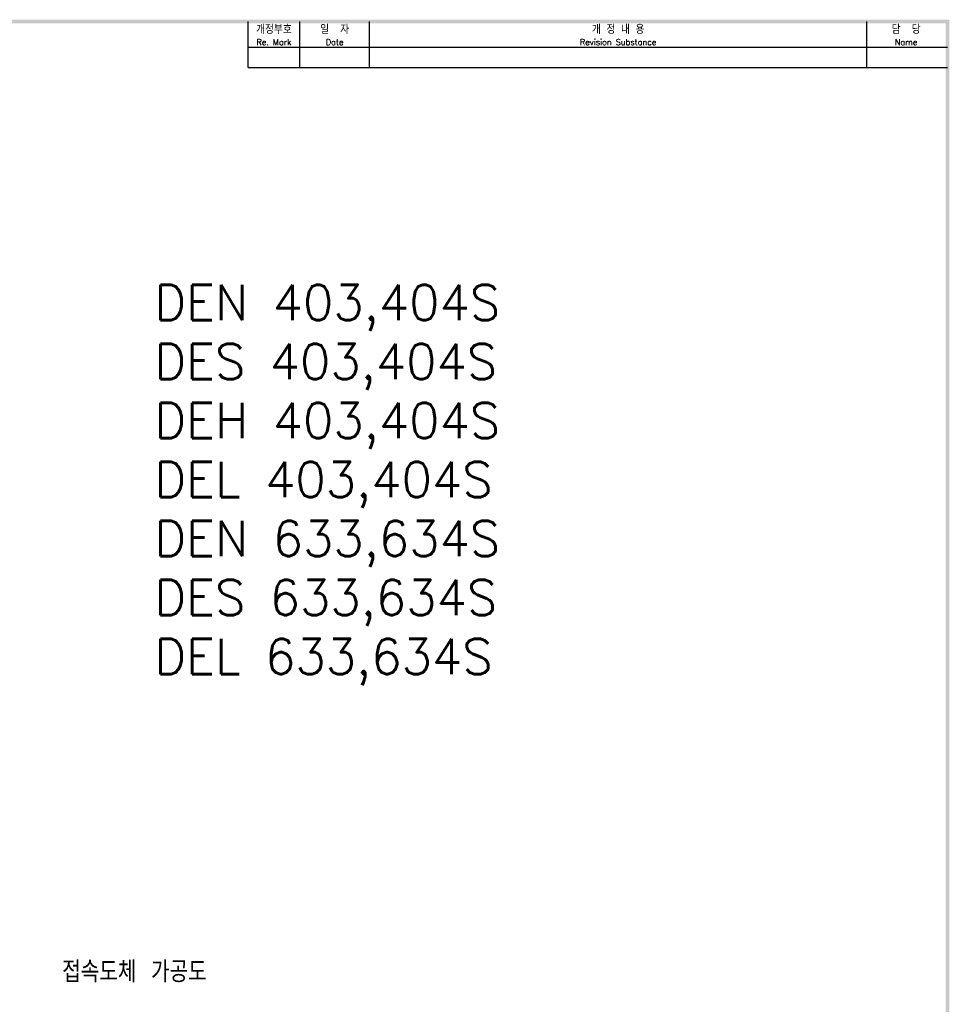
# Model space of a CAD drawing. Extents: x -402 to 2710, y -907 to 1754.
# Tile 16 of 16: x 1085 to 1742, y 1050 to 1745. Entities that reach past the tile are written whole.
import ezdxf

# ---------------------------------------------------------------- set-up
doc = ezdxf.new("R2010")
doc.units = 0
doc.header["$LTSCALE"] = 3
doc.header["$MEASUREMENT"] = 0
for name, color, linetype in [('di', 3, 'CONTINUOUS'), ('DIM', 3, 'CONTINUOUS'), ('dimtaxt', 3, 'CONTINUOUS'), ('dwg', 7, 'CONTINUOUS'), ('text', 3, 'CONTINUOUS')]:
    doc.layers.add(name, color=color, linetype=linetype)
doc.styles.get("Standard").update_dxf_attribs({"font": 'romans.shx', "height": 4, "bigfont": 'ghs.shx'})

msp = doc.modelspace()

# ---------------------------------------------------------------- linework, layer by layer
at = {"layer": 'dimtaxt'}
for p, q in [((1282.781, 1711.53), (1282.781, 1744.03)), ((1332.181, 1711.53), (1332.181, 1744.03)), ((1683.297, 1711.53), (1683.297, 1744.03)), ((1246.381, 1725.83), (1740.381, 1725.83)), ((1246.381, 1711.53), (1740.381, 1711.53))]:
    msp.add_line(p, q, dxfattribs=at)
at = {"layer": 'dwg'}
for points in [[(-379.919, 1745.33), (-377.319, 1742.73), (1741.681, 1745.33), (1739.081, 1742.73)], [(1741.681, 1745.33), (1739.081, 1742.73), (1741.681, 252.93), (1739.081, 255.53)]]:
    msp.add_trace(points, dxfattribs=at)
at = {"layer": 'text'}
msp.add_line((1246.381, 1711.53), (1246.381, 1744.03), dxfattribs=at)

# ---------------------------------------------------------------- texts
at = {"layer": 'di'}
for s, insert, char_height, width, attachment_point in [('개정부호\\P{\\H0.72727x;Re. Mark}', (1264.581, 1734.28), 5.72, 36.4, 5), ('{\\H1.1x;일  자}\\P{\\H0.8x;Date}', (1307.481, 1734.28), 5.2, 49.4, 5), ('{\\H1.1x;개 정 내 용\\P\\H0.72727x;Revision Substance}', (1507.739, 1734.28), 5.2, 351.11616, 5), ('담  당\\P{\\H0.72727x;Name}', (1711.189, 1734.28), 5.72, 55.78384, 5), ('{\\Fromans,hgs|c129;접속도체 가공도}', (1115, 1080.546), 15, 163.85897, 1)]:
    msp.add_mtext(s, dxfattribs=dict(at, insert=insert, char_height=char_height, width=width, attachment_point=attachment_point))
at = {"layer": 'DIM', "insert": (1180.101, 1558.19), "char_height": 25, "width": 782.77285, "attachment_point": 1}
msp.add_mtext('{\\Fromans,hgs|c129;DEN 403,404S\\PDES 403,404S\\PDEH 403,404S\\PDEL 403,404S\\PDEN 633,634S\\PDES 633,634S\\PDEL 633,634S}', dxfattribs=at)

doc.saveas('drawing.dxf')
